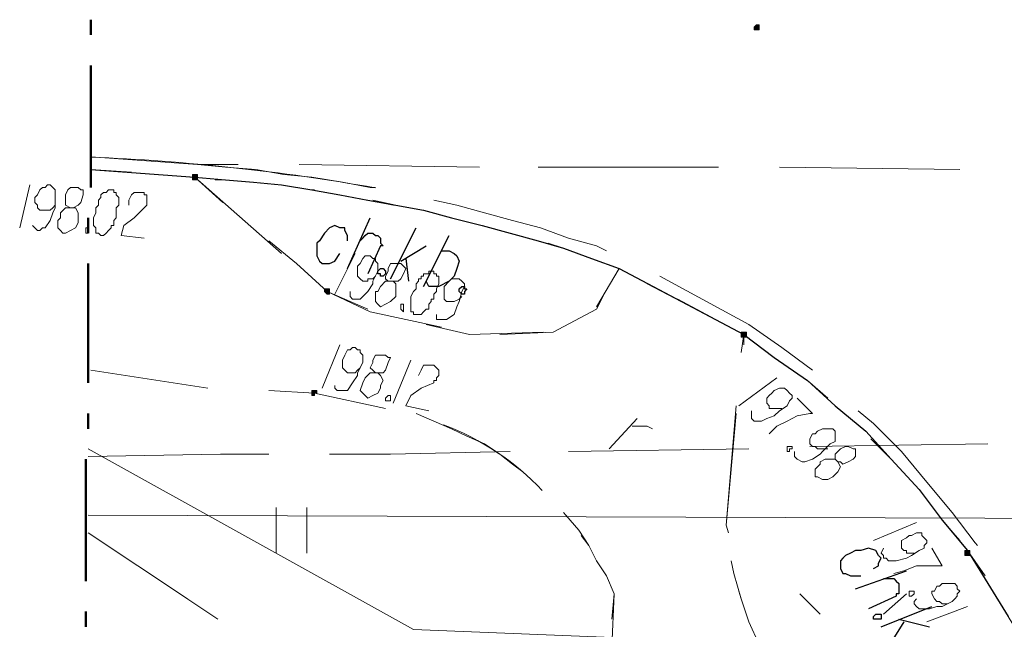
# Model space of a CAD drawing. Header units: metres. Extents: x 7431553 to 7432401, y 5544342 to 5544539.
# Tile 53 of 180: x 7432059 to 7432075, y 5544501 to 5544511. Entities that reach past the tile are written whole.
import ezdxf

# ---------------------------------------------------------------- set-up
doc = ezdxf.new("R2010")
doc.units = ezdxf.units.M
doc.header["$MEASUREMENT"] = 0
doc.layers.add('BG-PR90-PB-PZT-PZT01_2026_04_14$0$MAPA DCP', color=7, linetype='Continuous', lineweight=0)
doc.layers.add('PRIMETECH_XREF', color=7, linetype='Continuous', lineweight=5)

# ---------------------------------------------------------------- blocks, each defined once
blk = doc.blocks.new('BG-PR90-PB-PZT-PZT01_2026_04_14$0$Naddrwiną2025_v2klauzulap')
at = {"layer": 'BG-PR90-PB-PZT-PZT01_2026_04_14$0$MAPA DCP', "linetype": 'Continuous', "lineweight": 0, "transparency": 33554559}
for points in [[(7431660.101, 5544488.528), (7431660.101, 5544488.528), (7431660.101, 5544488.528), (7431660.143, 5544488.528), (7431660.143, 5544488.571), (7431660.143, 5544488.571), (7431660.143, 5544488.571), (7431660.143, 5544488.571), (7431660.143, 5544488.613), (7431660.143, 5544488.613), (7431660.101, 5544488.613), (7431660.101, 5544488.613), (7431660.101, 5544488.613), (7431660.059, 5544488.613), (7431660.059, 5544488.613), (7431660.059, 5544488.613), (7431660.059, 5544488.613), (7431660.059, 5544488.571), (7431660.059, 5544488.571), (7431660.059, 5544488.571), (7431660.059, 5544488.571), (7431660.059, 5544488.528), (7431660.059, 5544488.528), (7431660.059, 5544488.528), (7431660.059, 5544488.528)], [(7431651.338, 5544485.015), (7431651.38, 5544485.015), (7431651.38, 5544485.015), (7431651.38, 5544485.015), (7431651.38, 5544485.057), (7431651.38, 5544485.057), (7431651.38, 5544485.057), (7431651.38, 5544485.057), (7431651.38, 5544485.099), (7431651.38, 5544485.099), (7431651.38, 5544485.099), (7431651.38, 5544485.099), (7431651.338, 5544485.099), (7431651.338, 5544485.099), (7431651.338, 5544485.099), (7431651.338, 5544485.099), (7431651.296, 5544485.099), (7431651.296, 5544485.057), (7431651.296, 5544485.057), (7431651.296, 5544485.057), (7431651.296, 5544485.057)], [(7431656.46, 5544484.803), (7431656.46, 5544484.803), (7431656.503, 5544484.803), (7431656.503, 5544484.803), (7431656.503, 5544484.803), (7431656.503, 5544484.845), (7431656.503, 5544484.845), (7431656.503, 5544484.845), (7431656.503, 5544484.845), (7431656.503, 5544484.888), (7431656.503, 5544484.888), (7431656.46, 5544484.888), (7431656.46, 5544484.888), (7431656.46, 5544484.888), (7431656.418, 5544484.888), (7431656.418, 5544484.888), (7431656.418, 5544484.845), (7431656.418, 5544484.845), (7431656.418, 5544484.845), (7431656.418, 5544484.845), (7431656.418, 5544484.803), (7431656.418, 5544484.803), (7431656.418, 5544484.803)], [(7431655.741, 5544477.86), (7431655.741, 5544477.86), (7431655.741, 5544477.86), (7431655.783, 5544477.903), (7431655.783, 5544477.903), (7431655.783, 5544477.903), (7431655.783, 5544477.903), (7431655.783, 5544477.945), (7431655.783, 5544477.945), (7431655.783, 5544477.945), (7431655.741, 5544477.945), (7431655.741, 5544477.945), (7431655.741, 5544477.945), (7431655.698, 5544477.945), (7431655.698, 5544477.945), (7431655.698, 5544477.945), (7431655.698, 5544477.945), (7431655.698, 5544477.945), (7431655.698, 5544477.903), (7431655.698, 5544477.903), (7431655.698, 5544477.903), (7431655.698, 5544477.903), (7431655.698, 5544477.86), (7431655.698, 5544477.86), (7431655.698, 5544477.86)], [(7431657.434, 5544477.649), (7431657.434, 5544477.649), (7431657.434, 5544477.649), (7431657.434, 5544477.649), (7431657.476, 5544477.649), (7431657.476, 5544477.649), (7431657.476, 5544477.691), (7431657.476, 5544477.691), (7431657.476, 5544477.691), (7431657.434, 5544477.691), (7431657.434, 5544477.733), (7431657.434, 5544477.733), (7431657.434, 5544477.733), (7431657.392, 5544477.733), (7431657.392, 5544477.733), (7431657.392, 5544477.691), (7431657.392, 5544477.691), (7431657.392, 5544477.691), (7431657.392, 5544477.691), (7431657.392, 5544477.649), (7431657.392, 5544477.649), (7431657.392, 5544477.649), (7431657.392, 5544477.649), (7431657.392, 5544477.649), (7431657.392, 5544477.649)], [(7431653.836, 5544475.659), (7431653.836, 5544475.659), (7431653.836, 5544475.659), (7431653.878, 5544475.659), (7431653.878, 5544475.701), (7431653.878, 5544475.701), (7431653.878, 5544475.701), (7431653.878, 5544475.701), (7431653.878, 5544475.744), (7431653.878, 5544475.744), (7431653.836, 5544475.744), (7431653.836, 5544475.744), (7431653.836, 5544475.744), (7431653.836, 5544475.744), (7431653.793, 5544475.744), (7431653.793, 5544475.744), (7431653.793, 5544475.744), (7431653.793, 5544475.701), (7431653.793, 5544475.701), (7431653.793, 5544475.701), (7431653.793, 5544475.701), (7431653.793, 5544475.659), (7431653.793, 5544475.659)]]:
    blk.add_hatch(color=256, dxfattribs=at).paths.add_polyline_path(points)
at = {"layer": 'BG-PR90-PB-PZT-PZT01_2026_04_14$0$MAPA DCP', "color": 5, "linetype": 'Continuous', "lineweight": 18, "transparency": 33554687}
blk.add_lwpolyline([(7431659.551, 5544498.815), (7431659.466, 5544473.923)], dxfattribs=at)
at = {"layer": 'BG-PR90-PB-PZT-PZT01_2026_04_14$0$MAPA DCP', "linetype": 'Continuous', "lineweight": 25, "transparency": 33554687}
for points in [[(7431653.709, 5544473.966), (7431653.836, 5544475.701), (7431653.878, 5544476.209), (7431653.92, 5544476.675), (7431653.963, 5544477.141), (7431654.047, 5544477.649), (7431654.132, 5544478.114), (7431654.217, 5544478.58), (7431654.301, 5544479.046), (7431654.386, 5544479.511), (7431654.513, 5544479.977), (7431654.64, 5544480.485), (7431654.767, 5544480.951), (7431654.894, 5544481.416), (7431655.021, 5544481.84), (7431655.19, 5544482.305), (7431655.36, 5544482.771), (7431656.46, 5544484.845), (7431656.841, 5544485.353), (7431657.222, 5544485.904), (7431657.646, 5544486.369), (7431658.069, 5544486.877), (7431658.535, 5544487.301), (7431659.043, 5544487.766), (7431659.551, 5544488.147), (7431660.059, 5544488.571), (7431660.609, 5544488.909), (7431661.159, 5544489.248)], [(7431661.329, 5544487.131), (7431660.99, 5544487.978)], [(7431661.202, 5544487.428), (7431661.329, 5544487.936)], [(7431660.694, 5544486.708), (7431660.397, 5544487.555)], [(7431660.524, 5544487.174), (7431660.524, 5544487.343), (7431660.567, 5544487.385), (7431660.609, 5544487.428), (7431660.651, 5544487.428), (7431660.694, 5544487.428), (7431660.736, 5544487.428), (7431660.778, 5544487.428), (7431660.778, 5544487.385), (7431660.821, 5544487.385), (7431661.032, 5544486.92)], [(7431661.244, 5544487.512), (7431661.583, 5544487.301)], [(7431660.355, 5544487.004), (7431660.313, 5544487.089), (7431660.27, 5544487.089), (7431660.186, 5544487.131), (7431660.143, 5544487.089), (7431660.059, 5544487.047), (7431660.016, 5544486.92), (7431660.059, 5544486.793), (7431660.059, 5544486.708), (7431660.101, 5544486.623), (7431660.143, 5544486.539), (7431660.186, 5544486.496), (7431660.228, 5544486.454), (7431660.313, 5544486.454), (7431660.355, 5544486.454), (7431660.44, 5544486.496), (7431660.44, 5544486.539), (7431660.482, 5544486.623), (7431660.482, 5544486.793)], [(7431655.063, 5544479.808), (7431655.063, 5544479.935), (7431655.106, 5544480.019), (7431655.148, 5544480.062), (7431655.233, 5544480.104), (7431655.36, 5544480.062), (7431655.487, 5544480.019), (7431655.571, 5544479.935), (7431655.656, 5544479.765), (7431655.656, 5544479.681), (7431655.656, 5544479.596), (7431655.571, 5544479.554)], [(7431655.656, 5544479.511), (7431654.809, 5544479.935)], [(7431655.233, 5544479.13), (7431654.979, 5544479.554)], [(7431655.529, 5544478.961), (7431654.682, 5544479.384)], [(7431655.19, 5544479.215), (7431655.571, 5544479.257)], [(7431654.894, 5544478.453), (7431654.852, 5544478.495), (7431654.809, 5544478.538), (7431654.767, 5544478.58), (7431654.767, 5544478.622), (7431654.767, 5544478.665), (7431654.809, 5544478.707), (7431654.809, 5544478.749), (7431654.852, 5544478.792), (7431654.894, 5544478.792), (7431654.936, 5544478.792), (7431654.979, 5544478.834), (7431654.979, 5544478.792), (7431655.444, 5544478.58)], [(7431655.36, 5544478.241), (7431654.513, 5544478.622)], [(7431654.894, 5544478.241), (7431654.809, 5544478.241), (7431654.725, 5544478.199), (7431654.682, 5544478.199), (7431654.682, 5544478.114), (7431654.64, 5544478.03), (7431654.682, 5544477.945), (7431654.767, 5544477.86), (7431654.894, 5544477.776), (7431654.936, 5544477.733), (7431655.063, 5544477.733), (7431655.106, 5544477.733), (7431655.148, 5544477.733), (7431655.233, 5544477.776), (7431655.275, 5544477.818), (7431655.275, 5544477.903), (7431655.275, 5544477.945), (7431655.233, 5544478.03), (7431655.106, 5544478.114)]]:
    blk.add_lwpolyline(points, dxfattribs=at)
at = {"layer": 'BG-PR90-PB-PZT-PZT01_2026_04_14$0$MAPA DCP', "linetype": 'Continuous', "lineweight": 18, "transparency": 33554687}
for points in [[(7431660.736, 5544488.994), (7431661.159, 5544489.248), (7431661.71, 5544489.587), (7431662.302, 5544489.841), (7431662.472, 5544489.925)], [(7431660.482, 5544488.867), (7431660.059, 5544488.571), (7431659.551, 5544488.147), (7431659.043, 5544487.766), (7431658.535, 5544487.301), (7431658.196, 5544486.962)], [(7431657.73, 5544486.75), (7431657.942, 5544487.004), (7431658.408, 5544487.47), (7431658.916, 5544487.893), (7431659.424, 5544488.317), (7431659.932, 5544488.698), (7431659.974, 5544488.74)], [(7431653.709, 5544488.444), (7431653.666, 5544485.438)], [(7431658.365, 5544487.131), (7431658.535, 5544487.301), (7431659.043, 5544487.766), (7431659.551, 5544488.147), (7431659.889, 5544488.444)], [(7431660.778, 5544487.555), (7431661.117, 5544487.174)], [(7431656.46, 5544484.845), (7431656.841, 5544485.353), (7431657.222, 5544485.904), (7431657.646, 5544486.369), (7431657.688, 5544486.412)], [(7431657.519, 5544486.242), (7431657.222, 5544485.904), (7431656.841, 5544485.353), (7431656.46, 5544484.845), (7431655.868, 5544483.745)], [(7431660.778, 5544485.777), (7431661.117, 5544486.115)], [(7431655.487, 5544483.448), (7431656.291, 5544484.93), (7431656.672, 5544485.48), (7431657.053, 5544485.988)], [(7431662.472, 5544485.734), (7431662.345, 5544485.607), (7431662.006, 5544485.353), (7431661.625, 5544485.099), (7431661.244, 5544484.93), (7431660.863, 5544484.803), (7431660.736, 5544484.761)], [(7431662.091, 5544485.396), (7431662.006, 5544485.353), (7431661.625, 5544485.099), (7431661.244, 5544484.93), (7431660.863, 5544484.803), (7431660.44, 5544484.676), (7431660.228, 5544484.634)], [(7431656.63, 5544484.845), (7431656.46, 5544484.845), (7431655.614, 5544483.237)], [(7431656.757, 5544484.803), (7431656.46, 5544484.845)], [(7431659.635, 5544484.549), (7431657.646, 5544484.718)], [(7431659.762, 5544484.591), (7431659.635, 5544484.549), (7431657.773, 5544484.718)], [(7431653.666, 5544484.422), (7431653.666, 5544481.416)], [(7431657.984, 5544482.983), (7431657.984, 5544483.237), (7431658.027, 5544483.321)], [(7431658.365, 5544482.602), (7431657.857, 5544483.067)], [(7431655.402, 5544482.856), (7431655.36, 5544482.771), (7431655.19, 5544482.305), (7431655.021, 5544481.84), (7431654.894, 5544481.416), (7431654.767, 5544480.951), (7431654.64, 5544480.485), (7431654.513, 5544479.977)], [(7431654.936, 5544481.586), (7431655.021, 5544481.84), (7431655.19, 5544482.305), (7431655.36, 5544482.771), (7431655.995, 5544482.39)], [(7431659.424, 5544481.84), (7431659.466, 5544481.882), (7431659.72, 5544482.094), (7431659.974, 5544482.263), (7431660.228, 5544482.39), (7431660.482, 5544482.559), (7431660.778, 5544482.686), (7431661.202, 5544482.644)], [(7431659.805, 5544482.136), (7431659.974, 5544482.263), (7431660.228, 5544482.39), (7431660.482, 5544482.559), (7431660.778, 5544482.686), (7431661.667, 5544482.644)], [(7431654.217, 5544479.681), (7431654.301, 5544480.062), (7431654.428, 5544480.527), (7431654.555, 5544480.993), (7431654.682, 5544481.459), (7431654.852, 5544481.924), (7431654.979, 5544482.39), (7431655.063, 5544482.559)], [(7431655.783, 5544482.517), (7431656.037, 5544482.39), (7431656.418, 5544481.67), (7431656.46, 5544480.781)], [(7431656.418, 5544481.501), (7431656.46, 5544480.273), (7431656.291, 5544479.554)], [(7431657.773, 5544479.384), (7431657.9, 5544479.681), (7431658.027, 5544479.977), (7431658.154, 5544480.231), (7431658.281, 5544480.527), (7431658.45, 5544480.781), (7431658.619, 5544480.993), (7431658.746, 5544481.162)], [(7431654.217, 5544478.665), (7431654.301, 5544479.046), (7431654.386, 5544479.511), (7431654.513, 5544479.977), (7431654.64, 5544480.485), (7431654.682, 5544480.612)], [(7431653.666, 5544480.443), (7431653.624, 5544477.437)], [(7431656.333, 5544479.808), (7431656.079, 5544478.622), (7431655.741, 5544477.903)], [(7431654.301, 5544479.003), (7431654.217, 5544478.58), (7431654.132, 5544478.114), (7431654.047, 5544477.649), (7431653.963, 5544477.141), (7431653.92, 5544476.675), (7431653.878, 5544476.209), (7431653.878, 5544476.04)], [(7431657.392, 5544476.929), (7431657.434, 5544477.691), (7431657.688, 5544478.876)], [(7431653.624, 5544475.744), (7431653.666, 5544476.209), (7431653.709, 5544476.717), (7431653.793, 5544477.183), (7431653.836, 5544477.649), (7431653.92, 5544478.157), (7431654.005, 5544478.622), (7431654.005, 5544478.707)], [(7431656.037, 5544478.58), (7431655.741, 5544477.903), (7431655.275, 5544477.395), (7431654.894, 5544476.929)], [(7431653.836, 5544475.701), (7431653.878, 5544476.209), (7431653.92, 5544476.675), (7431653.963, 5544477.141), (7431654.047, 5544477.649), (7431654.047, 5544477.691)], [(7431660.101, 5544477.564), (7431659.339, 5544477.564)], [(7431655.106, 5544477.141), (7431653.836, 5544475.701), (7431653.836, 5544475.617)], [(7431659.339, 5544477.056), (7431660.101, 5544477.056)], [(7431653.624, 5544476.421), (7431653.624, 5544475.744), (7431653.497, 5544473.966)], [(7431654.259, 5544476.167), (7431653.836, 5544475.701)], [(7431661.202, 5544476.082), (7431660.101, 5544474.432)], [(7431657.053, 5544473.966), (7431657.349, 5544475.913)], [(7431653.836, 5544475.701), (7431653.709, 5544473.966)], [(7431659.762, 5544473.923), (7431660.863, 5544475.574)], [(7431653.751, 5544474.643), (7431653.709, 5544473.966)]]:
    blk.add_lwpolyline(points, dxfattribs=at)
at = {"layer": 'BG-PR90-PB-PZT-PZT01_2026_04_14$0$MAPA DCP', "color": 1, "linetype": 'Continuous', "lineweight": 18, "transparency": 33554687}
for points in [[(7431658.323, 5544485.946), (7431658.281, 5544488.909)], [(7431658.365, 5544473.923), (7431661.371, 5544479.342), (7431661.667, 5544486.666), (7431662.26, 5544486.962), (7431666.366, 5544488.528), (7431671.531, 5544488.867), (7431684.104, 5544486.412), (7431694.01, 5544484.591), (7431708.234, 5544483.152), (7431711.197, 5544482.983), (7431711.409, 5544482.94), (7431722.5, 5544485.099), (7431725.802, 5544482.559), (7431743.117, 5544482.517), (7431770.083, 5544481.755)], [(7431658.408, 5544481.924), (7431658.365, 5544484.93)], [(7431658.45, 5544477.945), (7431658.45, 5544478.961), (7431658.408, 5544480.951)], [(7431658.492, 5544473.923), (7431658.45, 5544476.125), (7431658.45, 5544476.929)]]:
    blk.add_lwpolyline(points, dxfattribs=at)
at = {"layer": 'BG-PR90-PB-PZT-PZT01_2026_04_14$0$MAPA DCP', "linetype": 'Continuous', "lineweight": 0, "transparency": 33554687}
for points in [[(7431660.101, 5544488.528), (7431660.101, 5544488.528), (7431660.101, 5544488.528), (7431660.143, 5544488.528), (7431660.143, 5544488.571), (7431660.143, 5544488.571), (7431660.143, 5544488.571), (7431660.143, 5544488.571), (7431660.143, 5544488.613), (7431660.143, 5544488.613), (7431660.101, 5544488.613), (7431660.101, 5544488.613), (7431660.101, 5544488.613), (7431660.059, 5544488.613), (7431660.059, 5544488.613), (7431660.059, 5544488.613), (7431660.059, 5544488.613), (7431660.059, 5544488.571), (7431660.059, 5544488.571), (7431660.059, 5544488.571), (7431660.059, 5544488.571), (7431660.059, 5544488.528), (7431660.059, 5544488.528), (7431660.059, 5544488.528)], [(7431651.338, 5544485.015), (7431651.38, 5544485.015), (7431651.38, 5544485.015), (7431651.38, 5544485.015), (7431651.38, 5544485.057), (7431651.38, 5544485.057), (7431651.38, 5544485.057), (7431651.38, 5544485.057), (7431651.38, 5544485.099), (7431651.38, 5544485.099), (7431651.38, 5544485.099), (7431651.38, 5544485.099), (7431651.338, 5544485.099), (7431651.338, 5544485.099), (7431651.338, 5544485.099), (7431651.338, 5544485.099), (7431651.296, 5544485.099), (7431651.296, 5544485.057), (7431651.296, 5544485.057), (7431651.296, 5544485.057), (7431651.296, 5544485.057), (7431651.338, 5544485.015), (7431651.338, 5544485.015)], [(7431656.46, 5544484.803), (7431656.46, 5544484.803), (7431656.503, 5544484.803), (7431656.503, 5544484.803), (7431656.503, 5544484.803), (7431656.503, 5544484.845), (7431656.503, 5544484.845), (7431656.503, 5544484.845), (7431656.503, 5544484.845), (7431656.503, 5544484.888), (7431656.503, 5544484.888), (7431656.46, 5544484.888), (7431656.46, 5544484.888), (7431656.46, 5544484.888), (7431656.418, 5544484.888), (7431656.418, 5544484.888), (7431656.418, 5544484.845), (7431656.418, 5544484.845), (7431656.418, 5544484.845), (7431656.418, 5544484.845), (7431656.418, 5544484.803), (7431656.418, 5544484.803), (7431656.418, 5544484.803)], [(7431655.741, 5544477.86), (7431655.741, 5544477.86), (7431655.741, 5544477.86), (7431655.783, 5544477.903), (7431655.783, 5544477.903), (7431655.783, 5544477.903), (7431655.783, 5544477.903), (7431655.783, 5544477.945), (7431655.783, 5544477.945), (7431655.783, 5544477.945), (7431655.741, 5544477.945), (7431655.741, 5544477.945), (7431655.741, 5544477.945), (7431655.698, 5544477.945), (7431655.698, 5544477.945), (7431655.698, 5544477.945), (7431655.698, 5544477.945), (7431655.698, 5544477.945), (7431655.698, 5544477.903), (7431655.698, 5544477.903), (7431655.698, 5544477.903), (7431655.698, 5544477.903), (7431655.698, 5544477.86), (7431655.698, 5544477.86)], [(7431657.434, 5544477.649), (7431657.434, 5544477.649), (7431657.434, 5544477.649), (7431657.434, 5544477.649), (7431657.476, 5544477.649), (7431657.476, 5544477.649), (7431657.476, 5544477.691), (7431657.476, 5544477.691), (7431657.476, 5544477.691), (7431657.434, 5544477.691), (7431657.434, 5544477.733), (7431657.434, 5544477.733), (7431657.434, 5544477.733), (7431657.392, 5544477.733), (7431657.392, 5544477.733), (7431657.392, 5544477.691), (7431657.392, 5544477.691), (7431657.392, 5544477.691), (7431657.392, 5544477.691), (7431657.392, 5544477.649), (7431657.392, 5544477.649), (7431657.392, 5544477.649), (7431657.392, 5544477.649), (7431657.392, 5544477.649)], [(7431653.836, 5544475.659), (7431653.836, 5544475.659), (7431653.836, 5544475.659), (7431653.878, 5544475.659), (7431653.878, 5544475.701), (7431653.878, 5544475.701), (7431653.878, 5544475.701), (7431653.878, 5544475.701), (7431653.878, 5544475.744), (7431653.878, 5544475.744), (7431653.836, 5544475.744), (7431653.836, 5544475.744), (7431653.836, 5544475.744), (7431653.836, 5544475.744), (7431653.793, 5544475.744), (7431653.793, 5544475.744), (7431653.793, 5544475.744), (7431653.793, 5544475.701), (7431653.793, 5544475.701), (7431653.793, 5544475.701), (7431653.793, 5544475.701), (7431653.793, 5544475.659), (7431653.793, 5544475.659)]]:
    blk.add_lwpolyline(points, close=True, dxfattribs=at)
at = {"layer": 'BG-PR90-PB-PZT-PZT01_2026_04_14$0$MAPA DCP', "linetype": 'Continuous', "lineweight": 9, "transparency": 33554687}
for points in [[(7431660.99, 5544488.571), (7431661.244, 5544487.893)], [(7431660.863, 5544487.724), (7431660.905, 5544487.682), (7431660.948, 5544487.682), (7431660.99, 5544487.724), (7431661.032, 5544487.766), (7431661.032, 5544487.809), (7431661.032, 5544487.936), (7431660.99, 5544488.063), (7431660.99, 5544488.147), (7431660.905, 5544488.317), (7431660.863, 5544488.359), (7431660.821, 5544488.401), (7431660.778, 5544488.401), (7431660.736, 5544488.444), (7431660.694, 5544488.401), (7431660.651, 5544488.401), (7431660.609, 5544488.359), (7431660.609, 5544488.317), (7431660.609, 5544488.274), (7431660.609, 5544488.147), (7431660.651, 5544488.105), (7431660.651, 5544488.063), (7431660.736, 5544488.02), (7431660.736, 5544487.978), (7431660.778, 5544487.978), (7431660.863, 5544488.02), (7431660.905, 5544488.063), (7431660.905, 5544488.105), (7431660.948, 5544488.147), (7431660.948, 5544488.19), (7431660.948, 5544488.232)], [(7431660.016, 5544487.978), (7431660.313, 5544488.147), (7431660.313, 5544487.724), (7431660.397, 5544487.512), (7431660.44, 5544487.343)], [(7431660.016, 5544487.174), (7431660.101, 5544487.131), (7431660.143, 5544487.174), (7431660.186, 5544487.174), (7431660.186, 5544487.216), (7431660.228, 5544487.258), (7431660.228, 5544487.385), (7431660.186, 5544487.555), (7431660.143, 5544487.639), (7431660.059, 5544487.766), (7431660.016, 5544487.851), (7431659.974, 5544487.851), (7431659.932, 5544487.893), (7431659.889, 5544487.893), (7431659.847, 5544487.851), (7431659.805, 5544487.809), (7431659.762, 5544487.809), (7431659.762, 5544487.724), (7431659.805, 5544487.639), (7431659.805, 5544487.597), (7431659.847, 5544487.555), (7431659.889, 5544487.47), (7431659.932, 5544487.47), (7431659.974, 5544487.47), (7431660.016, 5544487.47), (7431660.059, 5544487.512), (7431660.059, 5544487.555), (7431660.101, 5544487.555), (7431660.101, 5544487.639), (7431660.101, 5544487.682)], [(7431659.593, 5544487.724), (7431659.889, 5544487.004)], [(7431658.535, 5544486.369), (7431658.577, 5544486.412), (7431658.577, 5544486.454), (7431658.619, 5544486.496), (7431658.577, 5544486.581), (7431658.535, 5544486.666), (7431658.492, 5544486.708), (7431658.45, 5544486.708), (7431658.365, 5544486.708), (7431658.365, 5544486.666), (7431658.323, 5544486.581), (7431658.323, 5544486.539), (7431658.365, 5544486.454), (7431658.45, 5544486.369), (7431658.492, 5544486.369), (7431658.535, 5544486.369), (7431658.535, 5544486.327), (7431658.535, 5544486.2), (7431658.577, 5544486.115), (7431658.619, 5544486.115), (7431658.704, 5544486.031), (7431658.746, 5544486.031), (7431658.831, 5544486.031), (7431658.831, 5544486.073), (7431658.873, 5544486.158), (7431658.873, 5544486.242), (7431658.831, 5544486.327), (7431658.789, 5544486.369), (7431658.746, 5544486.412), (7431658.662, 5544486.454), (7431658.577, 5544486.412)], [(7431658.408, 5544485.692), (7431658.492, 5544485.692), (7431658.535, 5544485.734), (7431658.577, 5544485.819), (7431658.577, 5544485.861), (7431658.535, 5544485.988), (7431658.45, 5544486.115), (7431658.408, 5544486.158), (7431658.281, 5544486.285), (7431658.238, 5544486.369), (7431658.196, 5544486.369), (7431658.154, 5544486.369), (7431658.111, 5544486.369), (7431658.069, 5544486.369), (7431658.027, 5544486.327), (7431658.027, 5544486.285), (7431658.027, 5544486.242), (7431658.027, 5544486.158), (7431658.069, 5544486.073), (7431658.111, 5544486.031), (7431658.111, 5544485.988), (7431658.196, 5544485.946), (7431658.238, 5544485.946), (7431658.281, 5544485.946), (7431658.323, 5544485.988), (7431658.323, 5544486.031), (7431658.365, 5544486.073), (7431658.365, 5544486.115), (7431658.365, 5544486.158), (7431658.365, 5544486.2), (7431658.365, 5544486.242)], [(7431657.519, 5544485.734), (7431657.773, 5544485.988), (7431657.773, 5544485.946), (7431657.815, 5544485.734), (7431657.9, 5544485.565), (7431657.984, 5544485.396), (7431658.111, 5544485.269)], [(7431657.73, 5544484.972), (7431657.857, 5544484.972), (7431657.9, 5544485.015), (7431657.9, 5544485.142), (7431657.857, 5544485.226), (7431657.815, 5544485.353), (7431657.73, 5544485.438), (7431657.646, 5544485.565), (7431657.561, 5544485.607), (7431657.519, 5544485.65), (7431657.476, 5544485.65), (7431657.434, 5544485.607), (7431657.392, 5544485.565), (7431657.349, 5544485.523), (7431657.349, 5544485.438), (7431657.392, 5544485.353), (7431657.434, 5544485.311), (7431657.476, 5544485.269), (7431657.519, 5544485.226), (7431657.561, 5544485.226), (7431657.603, 5544485.226), (7431657.646, 5544485.269), (7431657.688, 5544485.269), (7431657.688, 5544485.353), (7431657.688, 5544485.438), (7431657.688, 5544485.48)], [(7431657.18, 5544485.396), (7431657.646, 5544484.761)], [(7431656.122, 5544479.723), (7431656.206, 5544479.723), (7431656.206, 5544479.892), (7431656.122, 5544480.019), (7431655.995, 5544480.062), (7431655.91, 5544480.104), (7431655.741, 5544480.146), (7431655.656, 5544480.189), (7431655.614, 5544480.189), (7431655.571, 5544480.146), (7431655.529, 5544480.104), (7431655.529, 5544480.062), (7431655.529, 5544480.019), (7431655.529, 5544479.977), (7431655.571, 5544479.935), (7431655.656, 5544479.85), (7431655.698, 5544479.85), (7431655.741, 5544479.85), (7431655.825, 5544479.85), (7431655.868, 5544479.85), (7431655.91, 5544479.892), (7431655.91, 5544479.935), (7431655.91, 5544479.977), (7431655.91, 5544480.019), (7431655.868, 5544480.104), (7431655.825, 5544480.146)], [(7431657.138, 5544479.427), (7431657.053, 5544479.469), (7431656.968, 5544479.511), (7431656.968, 5544479.681), (7431657.011, 5544479.723), (7431657.053, 5544479.765), (7431657.095, 5544479.765), (7431657.138, 5544479.765), (7431657.18, 5544479.723), (7431657.222, 5544479.723), (7431657.222, 5544479.681), (7431657.265, 5544479.681), (7431657.349, 5544479.469), (7431657.476, 5544479.3), (7431657.646, 5544479.215), (7431657.73, 5544479.596)], [(7431655.571, 5544478.919), (7431655.571, 5544479.088), (7431655.529, 5544479.13), (7431655.444, 5544479.173), (7431655.36, 5544479.215), (7431655.317, 5544479.173), (7431655.275, 5544479.13), (7431655.275, 5544479.088), (7431655.275, 5544479.003), (7431655.275, 5544478.961), (7431655.36, 5544478.919), (7431655.402, 5544478.919), (7431655.487, 5544478.876), (7431655.529, 5544478.876), (7431655.571, 5544478.919), (7431655.571, 5544478.876), (7431655.656, 5544478.792), (7431655.741, 5544478.749), (7431655.741, 5544478.707), (7431655.868, 5544478.707), (7431655.91, 5544478.707), (7431655.952, 5544478.749), (7431655.995, 5544478.792), (7431655.952, 5544478.876), (7431655.91, 5544478.961), (7431655.825, 5544479.046), (7431655.783, 5544479.046), (7431655.698, 5544479.046), (7431655.614, 5544479.046), (7431655.571, 5544479.003)], [(7431656.884, 5544479.3), (7431657.603, 5544479.003)], [(7431657.095, 5544478.707), (7431657.095, 5544478.834), (7431657.053, 5544478.876), (7431656.926, 5544478.919), (7431656.841, 5544478.961), (7431656.841, 5544478.919), (7431656.799, 5544478.876), (7431656.799, 5544478.834), (7431656.799, 5544478.749), (7431656.799, 5544478.707), (7431656.884, 5544478.665), (7431656.926, 5544478.665), (7431657.011, 5544478.622), (7431657.053, 5544478.665), (7431657.095, 5544478.707), (7431657.095, 5544478.622), (7431657.18, 5544478.538), (7431657.265, 5544478.495), (7431657.392, 5544478.453), (7431657.434, 5544478.495), (7431657.476, 5544478.538), (7431657.519, 5544478.58), (7431657.476, 5544478.665), (7431657.434, 5544478.749), (7431657.349, 5544478.792), (7431657.307, 5544478.792), (7431657.222, 5544478.834), (7431657.138, 5544478.792), (7431657.095, 5544478.749)], [(7431655.741, 5544478.284), (7431655.825, 5544478.284), (7431655.868, 5544478.326), (7431655.868, 5544478.453), (7431655.825, 5544478.495), (7431655.741, 5544478.58), (7431655.614, 5544478.665), (7431655.571, 5544478.665), (7431655.402, 5544478.749), (7431655.317, 5544478.749), (7431655.275, 5544478.749), (7431655.233, 5544478.707), (7431655.19, 5544478.707), (7431655.19, 5544478.665), (7431655.148, 5544478.622), (7431655.148, 5544478.58), (7431655.148, 5544478.538), (7431655.19, 5544478.495), (7431655.275, 5544478.453), (7431655.317, 5544478.411), (7431655.402, 5544478.411), (7431655.444, 5544478.411), (7431655.487, 5544478.411), (7431655.529, 5544478.453), (7431655.571, 5544478.495), (7431655.571, 5544478.58), (7431655.529, 5544478.58), (7431655.529, 5544478.665), (7431655.487, 5544478.707)], [(7431655.106, 5544478.368), (7431655.783, 5544478.03)], [(7431657.307, 5544478.03), (7431657.349, 5544478.03), (7431657.392, 5544478.072), (7431657.392, 5544478.241), (7431657.265, 5544478.326), (7431657.138, 5544478.411), (7431657.095, 5544478.411), (7431656.926, 5544478.495), (7431656.841, 5544478.495), (7431656.799, 5544478.495), (7431656.757, 5544478.453), (7431656.714, 5544478.453), (7431656.714, 5544478.411), (7431656.672, 5544478.368), (7431656.672, 5544478.326), (7431656.714, 5544478.284), (7431656.714, 5544478.241), (7431656.799, 5544478.199), (7431656.884, 5544478.157), (7431656.926, 5544478.157), (7431657.011, 5544478.157), (7431657.053, 5544478.199), (7431657.095, 5544478.241), (7431657.095, 5544478.284), (7431657.095, 5544478.326), (7431657.095, 5544478.368), (7431657.053, 5544478.411), (7431657.011, 5544478.453)], [(7431656.63, 5544478.114), (7431657.349, 5544477.818)], [(7431654.301, 5544474.601), (7431654.217, 5544474.601), (7431654.132, 5544474.643), (7431654.09, 5544474.686), (7431654.09, 5544474.728), (7431654.09, 5544474.77), (7431654.09, 5544474.812), (7431654.09, 5544474.855), (7431654.132, 5544474.855), (7431654.132, 5544474.897), (7431654.174, 5544474.897), (7431654.217, 5544474.897), (7431654.259, 5544474.897), (7431654.301, 5544474.897), (7431654.344, 5544474.855), (7431654.513, 5544474.686), (7431654.64, 5544474.516), (7431654.809, 5544474.474), (7431654.852, 5544474.855)], [(7431654.344, 5544473.627), (7431654.344, 5544473.67), (7431654.301, 5544473.754), (7431654.259, 5544473.797), (7431654.132, 5544473.839), (7431654.047, 5544473.839), (7431654.047, 5544473.797), (7431654.005, 5544473.754), (7431654.005, 5544473.712), (7431654.005, 5544473.627), (7431654.047, 5544473.585), (7431654.132, 5544473.543), (7431654.174, 5544473.543), (7431654.259, 5544473.543), (7431654.301, 5544473.543), (7431654.344, 5544473.627), (7431654.344, 5544473.543), (7431654.428, 5544473.458), (7431654.513, 5544473.458), (7431654.555, 5544473.416), (7431654.682, 5544473.416), (7431654.725, 5544473.458), (7431654.767, 5544473.5), (7431654.767, 5544473.543), (7431654.725, 5544473.627), (7431654.682, 5544473.712), (7431654.598, 5544473.754), (7431654.555, 5544473.754), (7431654.428, 5544473.754), (7431654.344, 5544473.712), (7431654.344, 5544473.67)], [(7431654.64, 5544472.992), (7431654.682, 5544473.035), (7431654.725, 5544473.077), (7431654.725, 5544473.119), (7431654.682, 5544473.162), (7431654.682, 5544473.204), (7431654.555, 5544473.289), (7431654.428, 5544473.331), (7431654.344, 5544473.373), (7431654.174, 5544473.373), (7431654.09, 5544473.373), (7431654.047, 5544473.373), (7431654.005, 5544473.331), (7431653.963, 5544473.289), (7431653.963, 5544473.246), (7431654.005, 5544473.204), (7431654.005, 5544473.162), (7431654.047, 5544473.119), (7431654.132, 5544473.077), (7431654.174, 5544473.035), (7431654.259, 5544473.035), (7431654.301, 5544473.077), (7431654.344, 5544473.077), (7431654.386, 5544473.119), (7431654.386, 5544473.162), (7431654.386, 5544473.204), (7431654.386, 5544473.246), (7431654.386, 5544473.289), (7431654.344, 5544473.331), (7431654.301, 5544473.373), (7431654.259, 5544473.373)], [(7431653.963, 5544472.95), (7431654.682, 5544472.781)]]:
    blk.add_lwpolyline(points, dxfattribs=at)
for points in [[(7431660.736, 5544487.682), (7431660.778, 5544487.682), (7431660.821, 5544487.639), (7431660.821, 5544487.597), (7431660.778, 5544487.597), (7431660.736, 5544487.597), (7431660.736, 5544487.639)], [(7431658.323, 5544485.65), (7431658.365, 5544485.65), (7431658.365, 5544485.607), (7431658.408, 5544485.607), (7431658.408, 5544485.565), (7431658.365, 5544485.565), (7431658.323, 5544485.565), (7431658.323, 5544485.607)], [(7431655.402, 5544479.681), (7431655.402, 5544479.596), (7431655.444, 5544479.596), (7431655.444, 5544479.511), (7431655.487, 5544479.511), (7431655.487, 5544479.469), (7431655.529, 5544479.469), (7431655.529, 5544479.427), (7431655.571, 5544479.427), (7431655.614, 5544479.384), (7431655.698, 5544479.384), (7431655.741, 5544479.342), (7431655.825, 5544479.3), (7431655.91, 5544479.3), (7431655.952, 5544479.3), (7431655.995, 5544479.3), (7431656.037, 5544479.3), (7431656.079, 5544479.3), (7431656.079, 5544479.342), (7431656.122, 5544479.342), (7431656.122, 5544479.384), (7431656.122, 5544479.427), (7431656.122, 5544479.469), (7431656.079, 5544479.511), (7431656.037, 5544479.554), (7431656.037, 5544479.596), (7431655.995, 5544479.596), (7431655.952, 5544479.596), (7431655.91, 5544479.638), (7431655.868, 5544479.638), (7431655.868, 5544479.681), (7431655.825, 5544479.681), (7431655.783, 5544479.681), (7431655.741, 5544479.723), (7431655.698, 5544479.723), (7431655.614, 5544479.765), (7431655.571, 5544479.765), (7431655.529, 5544479.765), (7431655.487, 5544479.765), (7431655.487, 5544479.723), (7431655.444, 5544479.723), (7431655.444, 5544479.681)], [(7431655.952, 5544479.173), (7431656.079, 5544479.173), (7431656.037, 5544479.13), (7431655.952, 5544479.13)], [(7431657.476, 5544478.919), (7431657.476, 5544478.961), (7431657.561, 5544478.961), (7431657.561, 5544478.876), (7431657.519, 5544478.876)], [(7431654.047, 5544474.305), (7431654.047, 5544474.262), (7431654.09, 5544474.22), (7431654.09, 5544474.178), (7431654.132, 5544474.135), (7431654.174, 5544474.135), (7431654.217, 5544474.093), (7431654.259, 5544474.093), (7431654.301, 5544474.093), (7431654.344, 5544474.051), (7431654.428, 5544474.051), (7431654.513, 5544474.008), (7431654.598, 5544474.008), (7431654.64, 5544474.008), (7431654.682, 5544474.051), (7431654.725, 5544474.051), (7431654.767, 5544474.051), (7431654.767, 5544474.093), (7431654.809, 5544474.135), (7431654.809, 5544474.178), (7431654.767, 5544474.22), (7431654.725, 5544474.262), (7431654.682, 5544474.305), (7431654.64, 5544474.305), (7431654.64, 5544474.347), (7431654.598, 5544474.347), (7431654.555, 5544474.347), (7431654.513, 5544474.389), (7431654.471, 5544474.389), (7431654.386, 5544474.389), (7431654.344, 5544474.389), (7431654.301, 5544474.432), (7431654.259, 5544474.432), (7431654.217, 5544474.432), (7431654.174, 5544474.432), (7431654.132, 5544474.389), (7431654.09, 5544474.389), (7431654.09, 5544474.347), (7431654.047, 5544474.347)], [(7431654.682, 5544473.881), (7431654.682, 5544473.923), (7431654.767, 5544473.923), (7431654.767, 5544473.881), (7431654.725, 5544473.881)]]:
    blk.add_lwpolyline(points, close=True, dxfattribs=at)
at = {"layer": 'BG-PR90-PB-PZT-PZT01_2026_04_14$0$MAPA DCP', "linetype": 'Continuous', "lineweight": 25, "transparency": 33554687}
for points in [[(7431661.117, 5544487.131), (7431661.202, 5544487.131), (7431661.202, 5544487.004), (7431661.159, 5544487.004), (7431661.117, 5544487.047), (7431661.117, 5544487.089)], [(7431655.656, 5544480.146), (7431655.656, 5544480.189), (7431655.698, 5544480.189), (7431655.698, 5544480.231), (7431655.741, 5544480.189), (7431655.783, 5544480.189), (7431655.783, 5544480.146), (7431655.741, 5544480.104), (7431655.698, 5544480.104)], [(7431655.36, 5544478.834), (7431655.402, 5544478.876), (7431655.444, 5544478.876), (7431655.487, 5544478.834), (7431655.487, 5544478.792), (7431655.444, 5544478.792), (7431655.444, 5544478.749), (7431655.402, 5544478.749), (7431655.36, 5544478.792)]]:
    blk.add_lwpolyline(points, close=True, dxfattribs=at)
at = {"layer": 'BG-PR90-PB-PZT-PZT01_2026_04_14$0$MAPA DCP', "linetype": 'Continuous', "lineweight": 50, "transparency": 33554687}
for points in [[(7431651.211, 5544473.966), (7431651.465, 5544473.966)], [(7431651.973, 5544473.966), (7431652.989, 5544473.966), (7431654.005, 5544473.966)], [(7431654.513, 5544473.923), (7431654.767, 5544473.923)], [(7431655.275, 5544473.923), (7431657.265, 5544473.923)], [(7431657.773, 5544473.923), (7431658.027, 5544473.923)], [(7431658.535, 5544473.881), (7431659.551, 5544473.881), (7431660.567, 5544473.881)], [(7431661.075, 5544473.881), (7431661.329, 5544473.881)]]:
    blk.add_lwpolyline(points, dxfattribs=at)
at = {"layer": 'BG-PR90-PB-PZT-PZT01_2026_04_14$0$MAPA DCP', "linetype": 'Continuous', "lineweight": 18, "transparency": 33554687}
for centre, radius, start, end in [((7431662.113, 5544478.265), 4.441, 133.4923, 159.1882), ((7431688.831, 5544472.549), 35.358, 169.9721, 177.7034)]:
    blk.add_arc(centre, radius, start, end, dxfattribs=at)
blk = doc.blocks.new('BG-PR90-PB-PZT-PZT01_2026_04_14')
at = {"layer": 'BG-PR90-PB-PZT-PZT01_2026_04_14$0$MAPA DCP', "rotation": 270}
blk.add_blockref('BG-PR90-PB-PZT-PZT01_2026_04_14$0$Naddrwiną2025_v2klauzulap', (1887585.788, 12976162.34), dxfattribs=at)

msp = doc.modelspace()

# ---------------------------------------------------------------- block references
at = {"layer": 'PRIMETECH_XREF', "linetype": 'Continuous', "lineweight": 0, "rotation": 360}
msp.add_blockref('BG-PR90-PB-PZT-PZT01_2026_04_14', (0, 0), dxfattribs=at)

doc.saveas('drawing.dxf')
